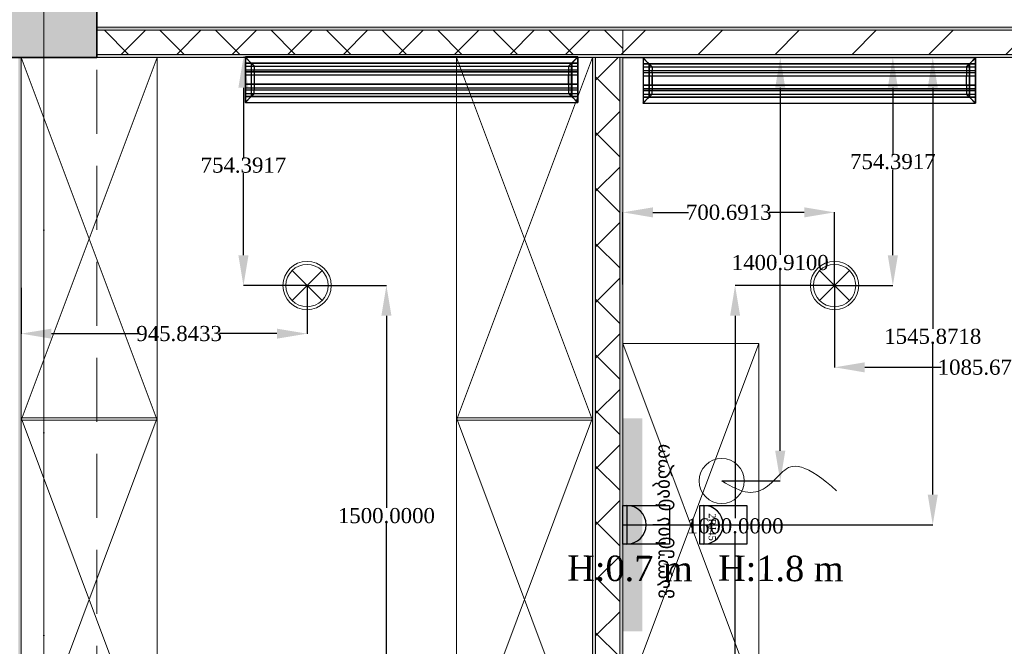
# Model space of a CAD drawing. Header units: inches. Extents: x -78787 to 29484, y -9517 to 23232.
# Tile 135 of 256: x -3749 to -491, y 9521 to 11593. Entities that reach past the tile are written whole.
import ezdxf
from ezdxf import colors
from ezdxf.entities.mleader import LeaderData, LeaderLine
from ezdxf.enums import TextEntityAlignment as Align
from ezdxf.math import Vec2, Vec3

# ---------------------------------------------------------------- set-up
doc = ezdxf.new("R2010")
doc.units = ezdxf.units.IN
doc.header["$MEASUREMENT"] = 0
doc.linetypes.add('Dot & Dashed', pattern=[670.277762, 317.5, -176.388889, 0, -176.388874])
doc.linetypes.add('Hidden', pattern=[317.5, 211.666667, -105.833333])
for name, color, linetype in [('- განათება', 7, 'Continuous'), ('- მექანიკური ნაწილი', 7, 'Continuous'), ('- საშტეფცელო როზეტები', 7, 'Continuous'), ('Edges', 7, 'Continuous'), ('New_Structural - Bearing', 7, 'Continuous'), ('Structural - Bearing', 7, 'Continuous'), ('Structural - Grid', 7, 'Continuous')]:
    doc.layers.add(name, color=color, linetype=linetype)
for name, color, linetype, lineweight, true_color in [('New_2D Drafting - General_Pen_No__3', 7, 'Continuous', 18, 0xff6600), ('New_Interior - Lamp_Pen_No__77', 7, 'Continuous', 20, 0xffeb28), ('Structural - Bearing_Pen_No__102', 7, 'Continuous', 13, 0xcccccc), ('Structural - Bearing_Pen_No__161', 7, 'Continuous', 13, 0x6a6a6a), ('Structural - Bearing_Pen_No__28', 7, 'Continuous', 35, 0xa80f02), ('Structural - Grid_Pen_No__81', 7, 'Continuous', 20, 0x6a6a6a)]:
    doc.layers.add(name, color=color, linetype=linetype, lineweight=lineweight, true_color=true_color)
for name, color, linetype, lineweight in [('New_Annotation - Text_Pen_No__41', 7, 'Continuous', 25), ('New_Interior - Furniture _Pen_No__1', 7, 'Continuous', 13), ('New_Structural - Bearing_Pen_No__1', 7, 'Continuous', 13), ('Structural - Bearing_Pen_No__20', 1, 'Continuous', 0)]:
    doc.layers.add(name, color=color, linetype=linetype, lineweight=lineweight)
doc.styles.add('GENERATED_STYLE_2', font='txt')
doc.styles.add('GENERATED_STYLE_6', font='txt')
doc.styles.get("Standard").update_dxf_attribs({"font": 'arial.ttf'})
doc.dimstyles.get("Standard").update_dxf_attribs({"dimtxt": 0.18, "dimasz": 0.18, "dimexe": 0.18, "dimexo": 0.0625, "dimgap": 0.09, "dimtad": 0, "dimtih": 1, "dimtoh": 1, "dimdec": 4, "dimzin": 0, "dimdsep": 46, "dimtxsty": 'Standard', "dimcen": 0.09, "dimadec": 0, "dimazin": 0, "dimtfac": 1, "dimtdec": 4, "dimtofl": 0, "dimtmove": 0, "dimatfit": 3, "dimfxl": 1, "dimtolj": 1, "dimtzin": 0, "dimarcsym": 0})
pattern_1 = [(45, (0, 0), (-91.92388, 91.92388), []), (135, (0, 0), (91.92388, 91.92388), [])]

# ---------------------------------------------------------------- blocks, each defined once
blk = doc.blocks.new('Wall_55', base_point=(-29183.8, 32488))
at = {"layer": 'New_Structural - Bearing', "linetype": 'Continuous', "lineweight": 0, "true_color": 0x727272}
blk.add_hatch(color=8, dxfattribs=at).paths.add_polyline_path([(-29093.8, 32488), (-29093.8, 26838), (-29083.8, 26838), (-29083.8, 32488)])
at = {"layer": 'New_Structural - Bearing_Pen_No__1', "color": 7, "linetype": 'Continuous', "lineweight": 13, "flags": 128}
blk.add_lwpolyline([(-29083.8, 27984.6), (-29083.8, 32488)], dxfattribs=at)
blk = doc.blocks.new('Wall_63', base_point=(-23183.8, 32488))
at = {"layer": 'New_Structural - Bearing', "linetype": 'Continuous', "lineweight": 0, "true_color": 0xaeaeae}
for points in [[(-23183.8, 32588), (-27093.3, 32588), (-27093.3, 32578), (-23183.8, 32578)], [(-27093.3, 32488), (-23183.8, 32488), (-23183.8, 32498), (-27093.3, 32498)]]:
    blk.add_hatch(color=253, dxfattribs=at).paths.add_polyline_path(points)
at = {"layer": 'New_Structural - Bearing', "linetype": 'Continuous', "lineweight": 0, "true_color": 0x000000}
h = blk.add_hatch(dxfattribs=at)
h.set_pattern_fill('MASONRY_BLOCK', color=18, style=0, pattern_type=2)
h.set_pattern_definition([(45, (0, 0), (-127.2792, 127.2792), [])])
h.paths.add_polyline_path([(-27093.3, 32498), (-23183.8, 32498), (-23183.8, 32578), (-27093.3, 32578)])
at = {"layer": 'New_Structural - Bearing_Pen_No__1', "color": 7, "linetype": 'Continuous', "lineweight": 13}
for p, q in [((-23183.8, 32578), (-27093.3, 32578)), ((-27093.3, 32498), (-23183.8, 32498))]:
    blk.add_line(p, q, dxfattribs=at)
at = {"layer": 'New_Structural - Bearing_Pen_No__1', "color": 7, "linetype": 'Continuous', "lineweight": 13, "flags": 128}
for points in [[(-23183.8, 32588), (-27093.3, 32588)], [(-27093.3, 32578), (-27093.3, 32498)], [(-27093.3, 32488), (-23183.8, 32488)]]:
    blk.add_lwpolyline(points, dxfattribs=at)
blk = doc.blocks.new('Wall_64', base_point=(-27193.3, 26103.2))
at = {"layer": 'New_Structural - Bearing', "linetype": 'Continuous', "lineweight": 0, "true_color": 0x727272}
for points in [[(-27193.3, 32488), (-27193.3, 27210.3), (-27183.3, 27210.3), (-27183.3, 32488)], [(-27103.3, 32488), (-27103.3, 27210.3), (-27093.3, 27210.3), (-27093.3, 32488)]]:
    blk.add_hatch(color=8, dxfattribs=at).paths.add_polyline_path(points)
at = {"layer": 'New_Structural - Bearing', "linetype": 'Continuous', "lineweight": 0, "true_color": 0x000000}
h = blk.add_hatch(dxfattribs=at)
h.set_pattern_fill('CONCRETE_BLOCK', color=18, style=0, pattern_type=2)
h.set_pattern_definition(pattern_1)
h.paths.add_polyline_path([(-27103.3, 32488), (-27183.3, 32488), (-27183.3, 27210.3), (-27103.3, 27210.3)])
at = {"layer": 'New_Structural - Bearing_Pen_No__1', "color": 7, "linetype": 'Continuous', "lineweight": 13}
for p, q in [((-27183.3, 32488), (-27183.3, 27210.3)), ((-27103.3, 27210.3), (-27103.3, 32488))]:
    blk.add_line(p, q, dxfattribs=at)
at = {"layer": 'New_Structural - Bearing_Pen_No__1', "color": 7, "linetype": 'Continuous', "lineweight": 13, "flags": 128}
for points in [[(-27193.3, 32488), (-27193.3, 27984.6)], [(-27103.3, 32488), (-27183.3, 32488)], [(-27093.3, 27210.3), (-27093.3, 32488)]]:
    blk.add_lwpolyline(points, dxfattribs=at)
blk = doc.blocks.new('Wall_87', base_point=(-27093.3, 32488))
at = {"layer": 'New_Structural - Bearing', "linetype": 'Continuous', "lineweight": 0, "true_color": 0x727272}
for points in [[(-27093.3, 32588), (-28833.8, 32588), (-28833.8, 32578), (-27093.3, 32578)], [(-28833.8, 32488), (-27093.3, 32488), (-27093.3, 32498), (-28833.8, 32498)]]:
    blk.add_hatch(color=8, dxfattribs=at).paths.add_polyline_path(points)
at = {"layer": 'New_Structural - Bearing', "linetype": 'Continuous', "lineweight": 0, "true_color": 0x000000}
h = blk.add_hatch(dxfattribs=at)
h.set_pattern_fill('CONCRETE_BLOCK', color=18, style=0, pattern_type=2)
h.set_pattern_definition(pattern_1)
h.paths.add_polyline_path([(-28833.8, 32498), (-27093.3, 32498), (-27093.3, 32578), (-28833.8, 32578)])
at = {"layer": 'New_Structural - Bearing_Pen_No__1', "color": 7, "linetype": 'Continuous', "lineweight": 13}
for p, q in [((-27093.3, 32578), (-28833.8, 32578)), ((-28833.8, 32498), (-27093.3, 32498))]:
    blk.add_line(p, q, dxfattribs=at)
at = {"layer": 'New_Structural - Bearing_Pen_No__1', "color": 7, "linetype": 'Continuous', "lineweight": 13, "flags": 128}
for points in [[(-27093.3, 32588), (-28833.8, 32588)], [(-27093.3, 32498), (-27093.3, 32578)], [(-28833.8, 32488), (-27193.3, 32488)], [(-27183.3, 32488), (-27103.3, 32488)]]:
    blk.add_lwpolyline(points, dxfattribs=at)
blk = doc.blocks.new('Column_16', base_point=(-29008.8, 32663))
at = {"layer": 'Structural - Bearing_Pen_No__161', "linetype": 'Continuous', "lineweight": 0, "true_color": 0x6a6a6a}
blk.add_hatch(color=251, dxfattribs=at).paths.add_polyline_path([(-28833.8, 32488), (-28833.8, 32838), (-29183.8, 32838), (-29183.8, 32488)])
at = {"layer": 'Structural - Bearing_Pen_No__20', "color": 1, "linetype": 'Continuous', "lineweight": 0}
for p, q in [((-29008.8, 32743), (-29008.8, 32918)), ((-29088.8, 32663), (-29263.8, 32663)), ((-28928.8, 32663), (-28753.8, 32663)), ((-29008.8, 32583), (-29008.8, 32408))]:
    blk.add_line(p, q, dxfattribs=at)
blk.add_point((-29008.8, 32663), dxfattribs=at)
at = {"layer": 'Structural - Bearing_Pen_No__28', "color": 14, "linetype": 'Continuous', "lineweight": 35, "true_color": 0xa80f02, "flags": 128}
blk.add_lwpolyline([(-28833.8, 32488), (-28833.8, 32838), (-29183.8, 32838), (-29183.8, 32488)], close=True, dxfattribs=at)
blk = doc.blocks.new('Wardrobe 01')
at = {"layer": 'New_Interior - Furniture _Pen_No__1', "color": 7, "linetype": 'Continuous', "lineweight": 13}
for p, q in [((1200, 0), (0, 450)), ((0, 0), (1200, 450))]:
    blk.add_line(p, q, dxfattribs=at)
at = {"layer": 'New_Interior - Furniture _Pen_No__1', "color": 7, "linetype": 'Continuous', "lineweight": 13, "flags": 128}
blk.add_lwpolyline([(0, 0), (1200, 0), (1200, 450), (0, 450)], close=True, dxfattribs=at)
blk = doc.blocks.new('Standard grid marker_2')
at = {"layer": 'Structural - Grid_Pen_No__81', "color": 251, "linetype": 'Continuous', "lineweight": 20, "true_color": 0x6a6a6a}
blk.add_line((1000, 0), (27734.9, 0), dxfattribs=at)
at = {"layer": 'Structural - Grid_Pen_No__81', "color": 251, "lineweight": 20, "true_color": 0x6a6a6a, "style": 'GENERATED_STYLE_2'}
for tag, p in [('AC_MarkerText_1_0', (-1.5, -46.7)), ('AC_MarkerText_1_1', (28933.4, -46.7))]:
    blk.add_attdef(tag, text='', height=100, rotation=270, dxfattribs=at).set_placement(p, align=Align.TOP_CENTER)
blk = doc.blocks.new('Beam_6', base_point=(-29008.8, 14663))
at = {"layer": 'Structural - Bearing_Pen_No__102', "color": 254, "linetype": 'Dot & Dashed', "lineweight": 13, "true_color": 0xcccccc}
blk.add_line((-29008.8, 14663), (-29008.8, 32663), dxfattribs=at)
at = {"layer": 'Structural - Bearing_Pen_No__102', "color": 254, "linetype": 'Hidden', "lineweight": 13, "true_color": 0xcccccc}
blk.add_line((-28833.8, 26838), (-28833.8, 32488), dxfattribs=at)
blk = doc.blocks.new('Beam_13', base_point=(-47008.8, 32663))
at = {"layer": 'Structural - Bearing_Pen_No__102', "color": 254, "linetype": 'Hidden', "lineweight": 13, "true_color": 0xcccccc}
blk.add_line((-28833.8, 32488), (-23183.8, 32488), dxfattribs=at)
blk = doc.blocks.new('1 ჩარჩო')
at = {"layer": '- საშტეფცელო როზეტები', "color": 5}
blk.add_lwpolyline([(7775.1, 3905.1), (7903.3, 3905.1), (7903.3, 3750.1), (7775.1, 3750.1)], close=True, dxfattribs=at)
blk = doc.blocks.new('2 cali internetis rozeti')
at = {"layer": '- საშტეფცელო როზეტები', "color": 5}
for p, q in [((-9463.5, -8848.5), (-9463.5, -8783.2)), ((-9527.6, -8912.7), (-9399.3, -8912.7))]:
    blk.add_line(p, q, dxfattribs=at)
blk.add_arc((-9463.5, -8912.7), 64.1, 0, 180, dxfattribs=at)
at = {"layer": '- საშტეფცელო როზეტები', "color": 1, "insert": (-9502, -8872.5), "char_height": 23.657, "attachment_point": 1}
blk.add_mtext_dynamic_manual_height_columns('{\\fSylfaen|b0|i0|c0|p18;2RJ45}', width=4.298, gutter_width=0.0538, heights=[0], dxfattribs=at)
blk = doc.blocks.new('- საშტეფცელო როზეტი IP22')
at = {"layer": '- საშტეფცელო როზეტები', "color": 5}
for p, q in [((8536.7, 3822.7), (8536.7, 3888.1)), ((8472.6, 3758.6), (8600.9, 3758.6))]:
    blk.add_line(p, q, dxfattribs=at)
blk.add_arc((8536.7, 3758.6), 64.1, 0, 180, dxfattribs=at)
blk = doc.blocks.new('pirdapiti miyvanis werttili')
at = {"layer": '- საშტეფცელო როზეტები', "color": 5, "lineweight": 0}
blk.add_circle((0, 0), 74.6, dxfattribs=at)
blk.add_open_spline([(0, 0), (-20.2, -34.9), (-49.1, -90.2), (-22.6, -153.9), (36.4, -203.3), (62.8, -250.1), (10.3, -335.9), (-32.2, -380)], degree=3, dxfattribs=at)
blk = doc.blocks.new('lineardiffplan')
blk.add_lwpolyline([(393.1, 274.9), (1492.8, 274.9), (1492.8, 124.4), (393.1, 124.4)], close=True)
at = {"layer": 'Edges'}
for p, q in [((392.8, 274.9), (392.8, 274.6)), ((393.1, 274.9), (392.8, 274.9)), ((422.8, 244.9), (392.8, 274.9)), ((392.8, 274.6), (392.9, 274.5)), ((392.9, 125.2), (392.9, 274.5)), ((412.4, 255), (392.9, 274.5)), ((393.1, 274.9), (393.2, 274.8)), ((393.2, 274.8), (412.7, 255.3)), ((1462.8, 244.9), (1492.8, 274.9)), ((1472.9, 255.3), (1492.4, 274.8)), ((1473.2, 254.9), (1492.8, 274.5)), ((1492.4, 274.8), (1492.5, 274.9)), ((1492.8, 274.9), (1492.5, 274.9)), ((1492.8, 274.5), (1492.8, 274.9)), ((1492.8, 274.5), (1492.8, 274.5)), ((1492.8, 125.4), (1492.8, 274.5)), ((1492.8, 255.3), (392.9, 255.3)), ((392.9, 254.9), (1492.8, 254.9)), ((392.9, 244.9), (1492.8, 244.9)), ((392.9, 233.2), (1492.8, 233.2)), ((392.9, 233), (1492.8, 233)), ((412.4, 144.7), (412.4, 255)), ((412.8, 254.6), (412.4, 255)), ((412.7, 255.3), (413.1, 254.9)), ((412.8, 145.1), (412.8, 254.6)), ((412.8, 254.6), (422.8, 244.6)), ((413.1, 254.9), (423.1, 244.9)), ((422.8, 244.6), (422.8, 244.9)), ((422.8, 244.9), (423.1, 244.9)), ((422.8, 244.6), (422.8, 244.6)), ((422.8, 244.6), (422.8, 233.2)), ((422.8, 233), (422.8, 233.2)), ((422.8, 226.8), (422.8, 233)), ((423.1, 244.9), (423.1, 244.9)), ((1472.5, 254.9), (1462.5, 244.9)), ((1462.5, 244.9), (1462.5, 244.9)), ((1462.5, 244.9), (1462.8, 244.9)), ((1462.8, 244.9), (1462.9, 244.6)), ((1462.8, 244.5), (1462.9, 244.6)), ((1462.8, 233.2), (1462.8, 244.5)), ((1462.8, 233), (1462.8, 233.2)), ((1462.8, 226.8), (1462.8, 233)), ((1462.9, 244.6), (1472.8, 254.5)), ((1472.9, 255.3), (1472.5, 254.9)), ((1472.8, 254.5), (1473.2, 254.9)), ((1472.8, 254.5), (1472.8, 145.3)), ((1473.2, 144.9), (1473.2, 254.9)), ((392.9, 226.8), (1492.8, 226.8)), ((392.9, 226.5), (1492.8, 226.5)), ((392.9, 214.9), (1492.8, 214.9)), ((1492.8, 214.8), (392.9, 214.8)), ((422.4, 214.9), (422.3, 214.9)), ((422.8, 214.9), (422.4, 214.9)), ((422.8, 226.5), (422.8, 226.8)), ((422.8, 214.9), (422.8, 226.5)), ((422.8, 184.9), (422.8, 214.9)), ((423.2, 214.9), (422.8, 214.9)), ((423.2, 214.8), (422.8, 214.9)), ((423.2, 214.8), (423.2, 214.9)), ((423.2, 214.8), (423.2, 184.9)), ((1462.8, 214.9), (1462.4, 214.9)), ((1462.4, 214.9), (1462.4, 214.8)), ((1462.8, 214.9), (1462.4, 214.8)), ((1462.4, 184.9), (1462.4, 214.8)), ((1462.8, 226.5), (1462.8, 226.8)), ((1462.8, 214.9), (1462.8, 226.5)), ((1462.8, 214.9), (1462.8, 184.9)), ((1462.8, 214.9), (1463.2, 214.9)), ((1463.2, 214.9), (1463.3, 214.9)), ((1492.8, 184.9), (392.9, 184.9)), ((392.9, 173.2), (1492.8, 173.2)), ((392.9, 173), (1492.8, 173)), ((392.9, 166.8), (1492.8, 166.8)), ((392.9, 166.5), (1492.8, 166.5)), ((422.4, 184.9), (422.3, 184.9)), ((422.8, 184.9), (422.4, 184.9)), ((422.8, 184.9), (423.2, 184.9)), ((422.8, 173.2), (422.8, 184.9)), ((422.8, 173), (422.8, 173.2)), ((422.8, 173), (422.8, 166.8)), ((422.8, 166.5), (422.8, 166.8)), ((422.8, 155.1), (422.8, 166.5)), ((1462.4, 184.9), (1462.8, 184.9)), ((1462.8, 173.2), (1462.8, 184.9)), ((1463.2, 184.9), (1462.8, 184.9)), ((1462.8, 173), (1462.8, 173.2)), ((1462.8, 166.8), (1462.8, 173)), ((1462.8, 166.5), (1462.8, 166.8)), ((1462.8, 155.3), (1462.8, 166.5)), ((1463.2, 184.9), (1463.3, 184.9)), ((392.8, 124.9), (422.8, 154.9)), ((392.9, 154.9), (1492.8, 154.9)), ((1492.8, 144.9), (392.9, 144.9)), ((392.9, 125.2), (412.4, 144.7)), ((392.9, 144.5), (1492.8, 144.5)), ((412.7, 144.5), (393.2, 124.9)), ((412.8, 145.1), (412.4, 144.7)), ((412.7, 144.5), (413.1, 144.9)), ((412.8, 145.1), (422.8, 155.1)), ((423.1, 154.8), (413.1, 144.9)), ((422.8, 154.9), (422.8, 155.1)), ((422.8, 155.1), (422.8, 155.1)), ((423.1, 154.8), (422.8, 154.9)), ((423.1, 154.8), (423.1, 154.9)), ((1462.5, 154.8), (1462.4, 154.9)), ((1462.8, 154.9), (1462.5, 154.8)), ((1462.5, 154.8), (1472.4, 144.9)), ((1462.9, 155.2), (1462.8, 155.3)), ((1462.9, 155.2), (1462.8, 154.9)), ((1462.8, 154.9), (1492.8, 124.9)), ((1472.8, 145.3), (1462.9, 155.2)), ((1472.4, 144.9), (1472.8, 144.5)), ((1473.2, 144.9), (1472.8, 145.3)), ((1472.8, 144.5), (1492.4, 124.9)), ((1473.2, 144.9), (1492.8, 125.4)), ((392.9, 125.2), (392.8, 125.1)), ((392.8, 125.1), (392.8, 124.9)), ((392.8, 124.9), (393.1, 124.9)), ((393.2, 124.9), (393.1, 124.9)), ((1492.4, 124.9), (1492.8, 124.9)), ((1492.4, 124.9), (1492.4, 124.9)), ((1492.8, 125.3), (1492.8, 125.4)), ((1492.8, 124.9), (1492.8, 125.3))]:
    blk.add_line(p, q, dxfattribs=at)
blk = doc.blocks.new('Recessed Spot')
at = {"layer": 'New_Interior - Lamp_Pen_No__77', "color": 2, "linetype": 'Continuous', "lineweight": 20, "true_color": 0xffeb28}
for q in [(-49.5, 49.5), (49.5, 49.5), (-49.5, -49.5), (49.5, -49.5)]:
    blk.add_line((0, 0), q, dxfattribs=at)
at = {"layer": 'New_Interior - Lamp_Pen_No__77', "color": 2, "linetype": 'Continuous', "lineweight": 20, "true_color": 0xffeb28, "flags": 128}
blk.add_lwpolyline([(80, 0, 1), (-80, 0, 1)], format="xyb", close=True, dxfattribs=at)
at = {"layer": 'New_Interior - Lamp_Pen_No__77', "color": 2, "linetype": 'Continuous', "lineweight": 20, "true_color": 0xffeb28}
blk.add_circle((0, 0), 70, dxfattribs=at)
blk = doc.blocks.new('*D597')
at = {"layer": '- განათება', "color": 0, "lineweight": -2, "transparency": 16777216}
for p, q in [((-3744.1, 10706.1), (-3744.1, 10554.6)), ((-2798.2, 10713.9), (-2798.2, 10554.6)), ((-3644.1, 10554.8), (-3355.4, 10554.8)), ((-2898.2, 10554.8), (-3087.8, 10554.8))]:
    blk.add_line(p, q, dxfattribs=at)
at = {"layer": '- განათება', "color": 0, "transparency": 16777216}
for points in [[(-3644.1, 10571.4), (-3644.1, 10538.1), (-3744.1, 10554.8)], [(-2898.2, 10571.4), (-2898.2, 10538.1), (-2798.2, 10554.8)]]:
    blk.add_solid(points, dxfattribs=at)
at = {"layer": 'Defpoints', "color": 0, "transparency": 16777216}
for p in [(-3744.1, 10706.2), (-2798.2, 10714), (-2798.2, 10554.8)]:
    blk.add_point(p, dxfattribs=at)
at = {"layer": '- განათება', "color": 0, "transparency": 16777216, "insert": (-3221.6, 10554.8), "char_height": 50, "attachment_point": 5}
blk.add_mtext('\\A1;{\\fSylfaen|b0|i0|c0|p18;945.8433}', dxfattribs=at)
blk = doc.blocks.new('*D598')
at = {"layer": '- განათება', "color": 0, "lineweight": -2, "transparency": 16777216}
for p, q in [((-2544.8, 11468.4), (-3008.9, 11468.4)), ((-3008.7, 11368.4), (-3008.7, 11137.4)), ((-3008.7, 10814), (-3008.7, 11086.1)), ((-2798.3, 10714), (-3008.9, 10714))]:
    blk.add_line(p, q, dxfattribs=at)
at = {"layer": '- განათება', "color": 0, "transparency": 16777216}
for points in [[(-3025.4, 11368.4), (-2992, 11368.4), (-3008.7, 11468.4)], [(-3025.4, 10814), (-2992, 10814), (-3008.7, 10714)]]:
    blk.add_solid(points, dxfattribs=at)
at = {"layer": 'Defpoints', "color": 0, "transparency": 16777216}
for p in [(-3008.7, 11468.4), (-2544.7, 11468.4), (-2798.2, 10714)]:
    blk.add_point(p, dxfattribs=at)
at = {"layer": '- განათება', "color": 0, "transparency": 16777216, "insert": (-3008.7, 11111.8), "char_height": 50, "attachment_point": 5}
blk.add_mtext('\\A1;{\\fSylfaen|b0|i0|c0|p18;754.3917}', dxfattribs=at)
blk = doc.blocks.new('*D599')
at = {"layer": '- განათება', "color": 0, "lineweight": -2, "transparency": 16777216}
for p, q in [((-2798.2, 10714), (-2535.4, 10714)), ((-2535.6, 10614), (-2535.6, 9978.1)), ((-2535.6, 9314), (-2535.6, 9926.8)), ((-2798.2, 9214), (-2535.4, 9214))]:
    blk.add_line(p, q, dxfattribs=at)
at = {"layer": '- განათება', "color": 0, "transparency": 16777216}
for points in [[(-2552.3, 10614), (-2518.9, 10614), (-2535.6, 10714)], [(-2552.3, 9314), (-2518.9, 9314), (-2535.6, 9214)]]:
    blk.add_solid(points, dxfattribs=at)
at = {"layer": 'Defpoints', "color": 0, "transparency": 16777216}
for p in [(-2798.2, 10714), (-2535.6, 10714), (-2798.2, 9214)]:
    blk.add_point(p, dxfattribs=at)
at = {"layer": '- განათება', "color": 0, "transparency": 16777216, "insert": (-2535.6, 9952.4), "char_height": 50, "attachment_point": 5}
blk.add_mtext('\\A1;{\\fSylfaen|b0|i0|c0|p18;1500.0000}', dxfattribs=at)
blk = doc.blocks.new('*D615')
at = {"layer": '- განათება', "color": 0, "lineweight": -2, "transparency": 16777216}
for p, q in [((-1052.9, 10714), (-1382, 10714)), ((-1381.9, 10614), (-1381.9, 9944.2)), ((-1381.9, 9214), (-1381.9, 9892.8)), ((-1052.9, 9114), (-1382, 9114))]:
    blk.add_line(p, q, dxfattribs=at)
at = {"layer": '- განათება', "color": 0, "transparency": 16777216}
for points in [[(-1398.5, 10614), (-1365.2, 10614), (-1381.9, 10714)], [(-1398.5, 9214), (-1365.2, 9214), (-1381.9, 9114)]]:
    blk.add_solid(points, dxfattribs=at)
at = {"layer": 'Defpoints', "color": 0, "transparency": 16777216}
for p in [(-1381.9, 10714), (-1052.9, 10714), (-1052.9, 9114)]:
    blk.add_point(p, dxfattribs=at)
at = {"layer": '- განათება', "color": 0, "transparency": 16777216, "insert": (-1381.9, 9918.5), "char_height": 50, "attachment_point": 5}
blk.add_mtext('\\A1;{\\fSylfaen|b0|i0|c0|p18;1600.0000}', dxfattribs=at)
blk = doc.blocks.new('*D616')
at = {"layer": '- განათება', "color": 0, "lineweight": -2, "transparency": 16777216}
for p, q in [((-1052.9, 10713.9), (-1052.9, 10443.2)), ((32.8, 10713.9), (32.8, 10443.2)), ((-952.9, 10443.4), (-700.4, 10443.4)), ((-67.2, 10443.4), (-401.6, 10443.4))]:
    blk.add_line(p, q, dxfattribs=at)
at = {"layer": '- განათება', "color": 0, "transparency": 16777216}
for points in [[(-952.9, 10460), (-952.9, 10426.7), (-1052.9, 10443.4)], [(-67.2, 10460), (-67.2, 10426.7), (32.8, 10443.4)]]:
    blk.add_solid(points, dxfattribs=at)
at = {"layer": 'Defpoints', "color": 0, "transparency": 16777216}
for p in [(-1052.9, 10714), (32.8, 10714), (32.8, 10443.4)]:
    blk.add_point(p, dxfattribs=at)
at = {"layer": '- განათება', "color": 0, "transparency": 16777216, "insert": (-551, 10443.4), "char_height": 50, "attachment_point": 5}
blk.add_mtext('\\A1;{\\fSylfaen|b0|i0|c0|p18;1085.6713}', dxfattribs=at)
blk = doc.blocks.new('*D617')
at = {"layer": '- განათება', "color": 0, "lineweight": -2, "transparency": 16777216}
for p, q in [((-1109.4, 11468.4), (-859.8, 11468.4)), ((-860, 11368.4), (-860, 11149.3)), ((-860, 10814), (-860, 11097.9)), ((-1052.8, 10714), (-859.8, 10714))]:
    blk.add_line(p, q, dxfattribs=at)
at = {"layer": '- განათება', "color": 0, "transparency": 16777216}
for points in [[(-876.7, 11368.4), (-843.3, 11368.4), (-860, 11468.4)], [(-876.7, 10814), (-843.3, 10814), (-860, 10714)]]:
    blk.add_solid(points, dxfattribs=at)
at = {"layer": 'Defpoints', "color": 0, "transparency": 16777216}
for p in [(-1109.5, 11468.4), (-860, 11468.4), (-1052.9, 10714)]:
    blk.add_point(p, dxfattribs=at)
at = {"layer": '- განათება', "color": 0, "transparency": 16777216, "insert": (-860, 11123.6), "char_height": 50, "attachment_point": 5}
blk.add_mtext('\\A1;{\\fSylfaen|b0|i0|c0|p18;754.3917}', dxfattribs=at)
blk = doc.blocks.new('*D618')
at = {"layer": '- განათება', "color": 0, "lineweight": -2, "transparency": 16777216}
for p, q in [((-1753.6, 10717.6), (-1753.6, 10956.2)), ((-1653.6, 10956), (-1536.5, 10956)), ((-1152.9, 10956), (-1269.5, 10956)), ((-1052.9, 10714), (-1052.9, 10956.2))]:
    blk.add_line(p, q, dxfattribs=at)
at = {"layer": '- განათება', "color": 0, "transparency": 16777216}
for points in [[(-1653.6, 10972.7), (-1653.6, 10939.3), (-1753.6, 10956)], [(-1152.9, 10972.7), (-1152.9, 10939.3), (-1052.9, 10956)]]:
    blk.add_solid(points, dxfattribs=at)
at = {"layer": 'Defpoints', "color": 0, "transparency": 16777216}
for p in [(-1052.9, 10956), (-1753.6, 10717.5), (-1052.9, 10714)]:
    blk.add_point(p, dxfattribs=at)
at = {"layer": '- განათება', "color": 0, "transparency": 16777216, "insert": (-1403, 10956), "char_height": 50, "attachment_point": 5}
blk.add_mtext('\\A1;{\\fSylfaen|b0|i0|c0|p18;700.6913}', dxfattribs=at)
blk = doc.blocks.new('*D1191')
at = {"layer": '- საშტეფცელო როზეტები', "color": 0, "lineweight": -2, "transparency": 16777216}
for p, q in [((-1753.5, 11468.4), (-1232.3, 11468.4)), ((-1232.5, 11368.4), (-1232.5, 10815.2)), ((-1232.5, 10167.4), (-1232.5, 10763.8)), ((-1426.3, 10067.4), (-1232.3, 10067.4))]:
    blk.add_line(p, q, dxfattribs=at)
at = {"layer": '- საშტეფცელო როზეტები', "color": 0, "transparency": 16777216}
for points in [[(-1249.2, 11368.4), (-1215.8, 11368.4), (-1232.5, 11468.4)], [(-1249.2, 10167.4), (-1215.8, 10167.4), (-1232.5, 10067.4)]]:
    blk.add_solid(points, dxfattribs=at)
at = {"layer": 'Defpoints', "color": 0, "transparency": 16777216}
for p in [(-1753.6, 11468.4), (-1426.3, 10067.4), (-1232.5, 10067.4)]:
    blk.add_point(p, dxfattribs=at)
at = {"layer": '- საშტეფცელო როზეტები', "color": 0, "transparency": 16777216, "insert": (-1232.5, 10789.5), "char_height": 50, "attachment_point": 5}
blk.add_mtext('\\A1;{\\fSylfaen|b0|i0|c0|p18;1400.9100}', dxfattribs=at)
blk = doc.blocks.new('*D1192')
at = {"layer": '- საშტეფცელო როზეტები', "color": 0, "lineweight": -2, "transparency": 16777216}
for p, q in [((-1753.5, 11468.4), (-727.8, 11468.4)), ((-727.9, 11368.4), (-727.9, 10571.1)), ((-727.9, 10022.5), (-727.9, 10519.9)), ((-1753.5, 9922.5), (-727.8, 9922.5))]:
    blk.add_line(p, q, dxfattribs=at)
at = {"layer": '- საშტეფცელო როზეტები', "color": 0, "transparency": 16777216}
for points in [[(-744.6, 11368.4), (-711.3, 11368.4), (-727.9, 11468.4)], [(-744.6, 10022.5), (-711.3, 10022.5), (-727.9, 9922.5)]]:
    blk.add_solid(points, dxfattribs=at)
at = {"layer": 'Defpoints', "color": 0, "transparency": 16777216}
for p in [(-1753.6, 11468.4), (-1753.6, 9922.5), (-727.9, 9922.5)]:
    blk.add_point(p, dxfattribs=at)
at = {"layer": '- საშტეფცელო როზეტები', "color": 0, "transparency": 16777216, "insert": (-727.9, 10545.5), "char_height": 50, "attachment_point": 5}
blk.add_mtext('\\A1;{\\fSylfaen|b0|i0|c0|p18;1545.8718}', dxfattribs=at)

msp = doc.modelspace()

# ---------------------------------------------------------------- hatches: boundary and pattern name
at = {"layer": 'New_2D Drafting - General_Pen_No__3', "linetype": 'Continuous', "lineweight": 0, "true_color": 0xbf4c00}
msp.add_hatch(color=22, dxfattribs=at).paths.add_polyline_path([(-1753.55202, 10274.49518), (-1689.35732, 10274.49518), (-1689.35732, 9570.47144), (-1753.55219, 9570.47144)])

# ---------------------------------------------------------------- block references
at = {"layer": '- განათება', "color": 2, "linetype": 'Continuous', "lineweight": 20, "true_color": 0xffeb28, "zscale": 1000}
for p in [(-2798.22514, 10713.9634), (-1052.86077, 10713.9634)]:
    msp.add_blockref('Recessed Spot', p, dxfattribs=at)
at = {"layer": '- მექანიკური ნაწილი', "xscale": -1, "rotation": 180}
for p in [(-3395.55185, 11594.48296), (-2079.53779, 11591.88168)]:
    msp.add_blockref('lineardiffplan', p, dxfattribs=at)
at = {"layer": '- საშტეფცელო როზეტები'}
for name, p, rotation in [('pirdapiti miyvanis werttili', (-1426.32029, 10067.4451), 89.99999999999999), ('1 ჩარჩო', (-5503.61458, 17761.69098), 270), ('- საშტეფცელო როზეტი IP22', (-5499.13794, 18459.22491), 270), ('1 ჩარჩო', (-5248.58369, 17761.69098), 270), ('2 cali internetis rozeti', (7427.11464, 459.02083), 270)]:
    msp.add_blockref(name, p, dxfattribs=dict(at, rotation=rotation))
at = {"layer": 'New_Interior - Furniture _Pen_No__1', "color": 7, "linetype": 'Continuous', "lineweight": 13, "zscale": 1000, "rotation": 90}
for p in [(-3294.06848, 10268.35514), (-1853.5521, 10268.35514), (-1303.5521, 9322.48331), (-3294.06848, 9075.92713), (-1853.5521, 9075.92713)]:
    msp.add_blockref('Wardrobe 01', p, dxfattribs=at)
at = {"layer": 'New_Structural - Bearing', "color": 7, "lineweight": 35}
for name, p in [('Wall_87', (-1753.5521, 11468.35514)), ('Wall_63', (2155.93152, 11468.35514)), ('Wall_55', (-3844.06848, 11468.35514)), ('Wall_64', (-1853.5521, 5083.56462))]:
    msp.add_blockref(name, p, dxfattribs=at)
at = {"layer": 'Structural - Bearing', "color": 14, "lineweight": 35, "true_color": 0xa80f02}
msp.add_blockref('Column_16', (-3669.06848, 11643.35514), dxfattribs=at)
at = {"layer": 'Structural - Bearing', "color": 254, "lineweight": 13, "true_color": 0xcccccc}
for name, p in [('Beam_13', (-21669.06848, 11643.35514)), ('Beam_6', (-3669.06848, -6356.64486))]:
    msp.add_blockref(name, p, dxfattribs=at)
at = {"layer": 'Structural - Grid', "color": 8, "linetype": 'Continuous', "lineweight": 15, "zscale": 1000, "rotation": 90}
msp.add_blockref('Standard grid marker_2', (-3669.06848, -9316.57065), dxfattribs=at)

# ---------------------------------------------------------------- texts
at = {"layer": '- საშტეფცელო როზეტები', "color": 5, "char_height": 83.9644685, "attachment_point": 3, "rotation": 359.68932566}
for s, insert in [('{\\fSylfaen|b0|i0|c0|p18;H:0.7 m}', (-1521.62511, 9819.07113)), ('{\\fSylfaen|b0|i0|c0|p18;H:1.8 m}', (-1022.49469, 9819.07113))]:
    msp.add_mtext_dynamic_manual_height_columns(s, width=710.9466492, gutter_width=1.70068, heights=[0], dxfattribs=dict(at, insert=insert))
at = {"layer": 'New_Annotation - Text_Pen_No__41', "color": 7, "linetype": 'Continuous', "lineweight": 25, "insert": (-1648.37413, 9933.93024), "char_height": 50, "attachment_point": 2, "rotation": 90, "style": 'GENERATED_STYLE_6'}
msp.add_mtext('\\A1;{\\pqc;\\fBOG 2017 Headline Light|b0|i0|c0|p0;\\W1.000000;ვალუტის ტაბლო}', dxfattribs=at)

# ---------------------------------------------------------------- dimensions: what is measured, and where the dimension line sits
at = {"layer": '- განათება', "color": 1}
for base, p1, p2, picture, middle in [((-3008.69207, 11468.35514), (-2798.22514, 10713.9634), (-2544.72101, 11468.35514), '*D598', (-3008.69207, 11111.75357)), ((-860, 11468.35514), (-1052.86077, 10713.9634), (-1109.5, 11468.35514), '*D617', (-860, 11123.59569)), ((-2535.60934, 10713.9634), (-2798.22514, 9213.9634), (-2798.22514, 10713.9634), '*D599', (-2535.60934, 9952.41444)), ((-1381.86404, 10713.9634), (-1052.86077, 9113.9634), (-1052.86077, 10713.9634), '*D615', (-1381.86404, 9918.5))]:
    dim = msp.add_linear_dim(base=base, p1=p1, p2=p2, angle=90, text='{\\fSylfaen|b0|i0|c0|p18;<>}', dimstyle='Standard', override={"dimtxt": 50, "dimasz": 100}, dxfattribs=at)
    dim.commit()
    dim.dimension.update_dxf_attribs({"geometry": picture, "text_midpoint": middle, "dimtype": 160})
for base, p1, p2, picture, middle in [((-1052.86077, 10956), (-1753.5521, 10717.5), (-1052.86077, 10713.9634), '*D618', (-1403, 10956)), ((-2798.22514, 10554.75357), (-3744.06848, 10706.15018), (-2798.22514, 10713.9634), '*D597', (-3221.60934, 10554.75357)), ((32.81054, 10443.35514), (-1052.86077, 10713.9634), (32.81054, 10713.9634), '*D616', (-551.00067, 10443.35514))]:
    dim = msp.add_linear_dim(base=base, p1=p1, p2=p2, text='{\\fSylfaen|b0|i0|c0|p18;<>}', dimstyle='Standard', override={"dimtxt": 50, "dimasz": 100}, dxfattribs=at)
    dim.commit()
    dim.dimension.update_dxf_attribs({"geometry": picture, "text_midpoint": middle, "dimtype": 160})
at = {"layer": '- საშტეფცელო როზეტები', "color": 1}
for base, p2, picture, middle in [((-1232.5, 10067.4451), (-1426.32029, 10067.4451), '*D1191', (-1232.5, 10789.5)), ((-727.9479, 9922.48331), (-1753.5521, 9922.48331), '*D1192', (-727.9479, 10545.5))]:
    dim = msp.add_linear_dim(base=base, p1=(-1753.5521, 11468.35514), p2=p2, angle=270, text='{\\fSylfaen|b0|i0|c0|p18;<>}', dimstyle='Standard', override={"dimtxt": 50, "dimasz": 100}, dxfattribs=at)
    dim.commit()
    dim.dimension.update_dxf_attribs({"geometry": picture, "text_midpoint": middle, "dimtype": 160})

# ---------------------------------------------------------------- leaders
at = {"color": 5}
ml = msp.add_multileader_mtext('Standard', dxfattribs=at)
ml.set_content('ელექტროობის ფარები', color=5)
ml.set_leader_properties()
ml.build(insert=Vec2(0, 0))
ml.multileader.update_dxf_attribs({"text_right_attachment_type": 6, "dogleg_length": 50, "arrow_head_size": 100})
ctx = ml.context
ctx.base_point, ctx.char_height, ctx.arrow_head_size, ctx.landing_gap_size, ctx.plane_origin = Vec3(-7313.93195, 11361.50565), 100, 100, 0.09, Vec3(-1308.48333, 7056.48128)
ctx.right_attachment = 6
notes = []
notes.append((ctx, [(0, (0, 0, 0), (0, 0), (1, 0), 1, [])]))
ctx.mtext.insert, ctx.mtext.width, ctx.mtext.flow_direction = Vec3(-7313.84195, 11431.25087), 1402.7684334, 5
ml = msp.add_multileader_mtext('Standard', dxfattribs=at)
ml.set_content('   IT \\Pრეკი', color=5)
ml.set_leader_properties()
ml.build(insert=Vec2(0, 0))
ml.multileader.update_dxf_attribs({"text_right_attachment_type": 6, "dogleg_length": 50, "arrow_head_size": 100})
ctx = ml.context
ctx.base_point, ctx.char_height, ctx.arrow_head_size, ctx.landing_gap_size, ctx.plane_origin = Vec3(-4433.70498, 10686.92918), 100, 100, 0.09, Vec3(1571.74364, 6362.15959)
ctx.right_attachment = 6
notes.append((ctx, [(0, (0, 0, 0), (0, 0), (1, 0), 1, [])]))
ctx.mtext.insert, ctx.mtext.width, ctx.mtext.flow_direction = Vec3(-4433.61498, 10736.92918), 1402.7684334, 5
for ctx, leaders in notes:
    for number, flags, end, landing, length, lines in leaders:
        leader = LeaderData()
        leader.index, (leader.has_last_leader_line, leader.has_dogleg_vector, leader.attachment_direction) = number, flags
        leader.last_leader_point, leader.dogleg_vector, leader.dogleg_length = Vec3(end), Vec3(landing), length
        for number, points, colour, breaks in lines:
            line = LeaderLine()
            line.index, line.vertices, line.color, line.breaks = number, Vec3.list(points), colors.encode_raw_color(colour), breaks
            leader.lines.append(line)
        ctx.leaders.append(leader)

doc.saveas('drawing.dxf')
